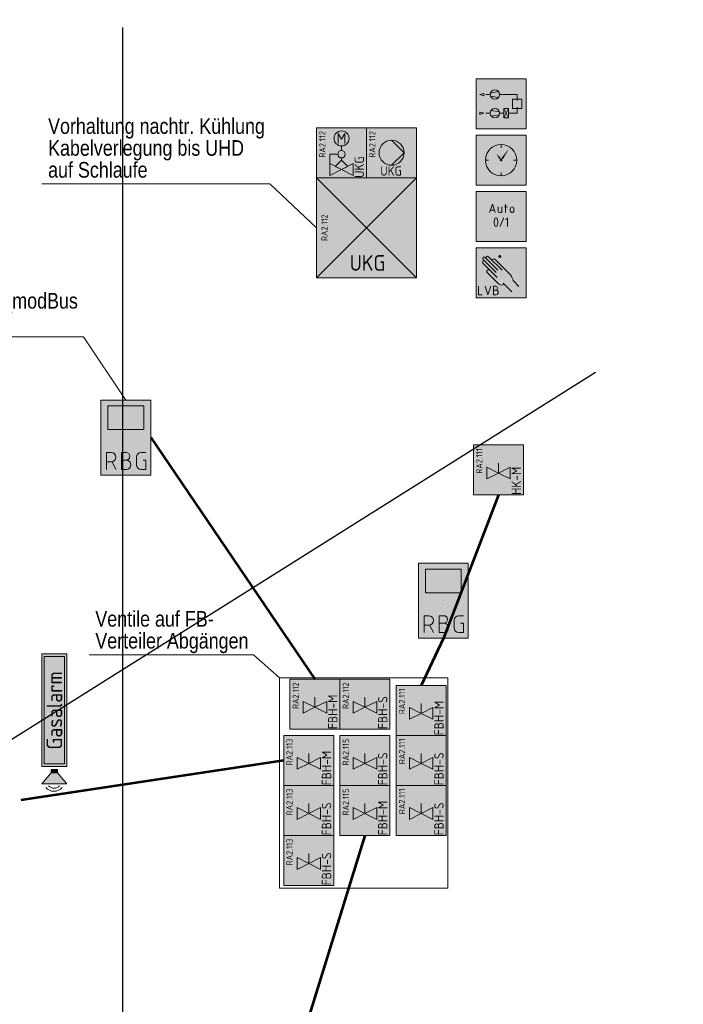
# Model space of a CAD drawing. Header units: metres. Extents: x -21 to 23.3, y 0.3 to 32.8.
# Tile 14 of 15: x 4 to 9.3, y 23.4 to 31.3. Entities that reach past the tile are written whole.
import ezdxf
from ezdxf.enums import TextEntityAlignment as Align

# ---------------------------------------------------------------- set-up
doc = ezdxf.new("R2010")
doc.units = ezdxf.units.M
doc.header["$MEASUREMENT"] = 0
for name, color, linetype, lineweight in [('50', 7, 'Continuous', 0), ('TRI_CONNPTS', 7, 'Continuous', 0), ('TRI_H3D', 7, 'Continuous', 0), ('ZWP_480_SYM_E0', 5, 'Continuous', 13), ('ZWP_480_SYM_E0_2D', 7, 'Continuous', 0), ('ZWP_480_SYM_GREEN_2D', 7, 'Continuous', 0), ('ZWP_480_SYM_GREEN_3D', 7, 'Continuous', 0), ('ZWP_480_SYM_ORANGE_2D', 7, 'Continuous', 0), ('ZWP_480_SYM_SCHWARZ', 7, 'Continuous', 13), ('ZWP_480_SYM_SCHWARZ_2D', 7, 'Continuous', 0), ('ZWP_480_TEXT_1_50_TOP', 7, 'Continuous', 0)]:
    doc.layers.add(name, color=color, linetype=linetype, lineweight=lineweight)
doc.layers.add('INTERN_BEMERKUNG', color=6, linetype='Continuous', lineweight=53, plot=False)
doc.layers.add('ZWP_480_Wirbereich_4', color=7, linetype='Continuous', lineweight=30, true_color=0xed92f0, transparency=0.6)
doc.layers.get('TRI_CONNPTS').off()
doc.layers.get('TRI_H3D').off()
doc.styles.add('ISOCP', font='isocp.shx')
doc.styles.add('Style-Arial Narrow', font='ARIALN.TTF')
doc.styles.add('Style-isocp', font='isocp.shx')
doc.styles.add('ZWP_1 50', font='ARIALN.TTF', dxfattribs={"height": 0.125})
doc.dimstyles.get("Standard").update_dxf_attribs({"dimtxt": 0.18, "dimasz": 0.18, "dimexe": 0.18, "dimexo": 0.0625, "dimgap": 0.09, "dimtad": 0, "dimtih": 1, "dimtoh": 1, "dimdec": 4, "dimzin": 0, "dimdsep": 46, "dimtxsty": 'Standard', "dimcen": 0.09, "dimadec": 0, "dimazin": 0, "dimtfac": 1, "dimtdec": 4, "dimtofl": 0, "dimtmove": 0, "dimatfit": 3, "dimfxl": 1, "dimtolj": 1, "dimtzin": 0, "dimarcsym": 0})

# ---------------------------------------------------------------- blocks, each defined once
blk = doc.blocks.new('*U20')
at = {"color": 5, "linetype": 'Continuous', "lineweight": 13}
for p, q in [((0, -0.0075), (-0.0375, -0.0075)), ((0.0075, -0.0075), (0.0375, -0.0675))]:
    blk.add_line(p, q, dxfattribs=at)
at = {"color": 5, "linetype": 'Continuous', "lineweight": 13, "flags": 128}
blk.add_lwpolyline([(-0.0375, -0.0675), (-0.0375, 0.0675), (0, 0.0675)], dxfattribs=at)
at = {"color": 5, "linetype": 'Continuous', "lineweight": 13, "extrusion": (0, 0, -1)}
blk.add_arc((0, 0.03), 0.0375, 90, 270, dxfattribs=at)
blk = doc.blocks.new('*U21')
at = {"color": 5, "linetype": 'Continuous', "lineweight": 13}
for p, q in [((0, 0.0075), (-0.0375, 0.0075)), ((-0.0375, -0.0675), (0, -0.0675))]:
    blk.add_line(p, q, dxfattribs=at)
at = {"color": 5, "linetype": 'Continuous', "lineweight": 13, "flags": 128}
blk.add_lwpolyline([(0, 0.0675), (-0.0375, 0.0675), (-0.0375, -0.0675)], dxfattribs=at)
at = {"color": 5, "linetype": 'Continuous', "lineweight": 13}
for centre, radius in [((0, 0.0375), 0.03), ((0, -0.03), 0.0375)]:
    blk.add_arc(centre, radius, 270, 90, dxfattribs=at)
blk = doc.blocks.new('*U22')
at = {"color": 5, "linetype": 'Continuous', "lineweight": 13}
for p, q in [((-0.0375, -0.03), (-0.0375, 0.03)), ((0, 0.0675), (0.0375, 0.0675))]:
    blk.add_line(p, q, dxfattribs=at)
at = {"color": 5, "linetype": 'Continuous', "lineweight": 13, "flags": 128}
blk.add_lwpolyline([(0.015, 0.0075), (0.0375, 0.0075), (0.0375, -0.0675), (0, -0.0675)], dxfattribs=at)
at = {"color": 5, "linetype": 'Continuous', "lineweight": 13, "extrusion": (0, 0, -1)}
for centre, start, end in [((0, 0.03), 0, 90), ((0, -0.03), 270, 0)]:
    blk.add_arc(centre, 0.0375, start, end, dxfattribs=at)
blk = doc.blocks.new('ZWP_480_Raumbediegerät_mit_Display_1')
at = {"color": 5, "lineweight": 13, "flags": 128}
blk.add_lwpolyline([(-0.2, 0.3), (0.2, 0.3), (0.2, -0.3), (-0.2, -0.3)], close=True, dxfattribs=at)
at = {"color": 254, "lineweight": 13}
blk.add_solid([(-0.2, 0.3), (0.2, 0.3), (-0.2, -0.3), (0.2, -0.3)], dxfattribs=at)
at = {"color": 5, "lineweight": 13}
blk.add_3dface([(-0.1436, 0.2536), (0.1436, 0.2536), (0.1436, 0.0636), (-0.1436, 0.0636)], dxfattribs=at)
at = {"color": 5, "linetype": 'Continuous', "lineweight": 13}
for name, p in [('*U20', (-0.117, -0.1872)), ('*U21', (0.003, -0.1872)), ('*U22', (0.123, -0.1872))]:
    blk.add_blockref(name, p, dxfattribs=at)
blk = doc.blocks.new('ZWP_480_Raumbediegerät_mit_Display')
at = {"layer": '50'}
for p, q in [((0, 0.001), (0, 0.0013)), ((0, 0, 0.001), (0, 0.0004, 0.001)), ((0, 0), (0, 0.0002)), ((0.001, 0), (0.001, 0.0001)), ((0.2001, 0), (0.2001, 0.0005))]:
    blk.add_line(p, q, dxfattribs=at)
at = {"layer": 'ZWP_480_SYM_E0', "color": 5, "lineweight": 13}
blk.add_blockref('ZWP_480_Raumbediegerät_mit_Display_1', (0, 0), dxfattribs=at)
blk = doc.blocks.new('_T3D___1')
at = {"layer": 'ZWP_480_TEXT_1_50_TOP', "linetype": 'Continuous'}
for p, q in [((0.7869, 28.7894, 11.331), (4.4946, 28.7894, 11.331)), ((4.4946, 28.7894, 11.331), (4.8334, 28.2824, 11.331))]:
    blk.add_line(p, q, dxfattribs=at)
at = {"layer": 'ZWP_480_TEXT_1_50_TOP', "linetype": 'Continuous', "style": 'ZWP_1 50'}
for s, p in [('Raumbediengerät_Display_SW-Stellung_Temp_modBus', (0.8369, 29.1394, 11.331)), ('Installation im Pfosten der Glaswand', (0.8369, 28.9644, 11.331))]:
    blk.add_text(s, height=0.125, dxfattribs=at).set_placement(p, align=Align.TOP_LEFT)
blk = doc.blocks.new('ZWP_480_Warntransparent_opt_akust_1_1')
at = {"layer": 'ZWP_480_SYM_GREEN_3D', "lineweight": 13}
blk.add_hatch(color=254, dxfattribs=at).paths.add_polyline_path([(0, -0.1), (0, 0.1), (0.088, 0.025), (0.088, -0.025)])
at = {"layer": 'ZWP_480_SYM_GREEN_2D', "color": 96, "lineweight": 13, "flags": 128}
blk.add_lwpolyline([(1.0389, 0.1), (1.0389, -0.1), (0.1374, -0.1), (0.1374, 0.1)], close=True, dxfattribs=at)
at = {"layer": 'ZWP_480_SYM_GREEN_2D', "color": 254, "lineweight": 13, "extrusion": (0, 0, -1)}
blk.add_solid([(-1.0389, 0.1), (-1.0389, -0.1), (-0.1374, 0.1), (-0.1374, -0.1)], dxfattribs=at)
at = {"layer": 'ZWP_480_SYM_GREEN_2D', "color": 96, "lineweight": 13}
blk.add_3dface([(1.0172, -0.0806), (0.1592, -0.0806), (0.1592, 0.0806), (1.0172, 0.0806)], dxfattribs=at)
at = {"layer": 'ZWP_480_SYM_GREEN_3D', "color": 96, "lineweight": 13, "flags": 128}
for points in [[(0, 0.1), (0, -0.1), (0.088, -0.025), (0.088, 0.025)], [(0.113, -0.025), (0.113, 0.025), (0.088, 0.025), (0.088, -0.025)]]:
    blk.add_lwpolyline(points, close=True, dxfattribs=at)
at = {"layer": 'ZWP_480_SYM_GREEN_3D', "color": 96, "lineweight": 13}
for centre, radius in [((0.0241, 0.0032), 0.0852), ((0.0201, 0.0022), 0.0568)]:
    blk.add_arc(centre, radius, 129.54432, 230.45568, dxfattribs=at)
at = {"layer": 'ZWP_480_SYM_GREEN_3D', "color": 254, "lineweight": 13}
blk.add_solid([(0.113, -0.025), (0.113, 0.025), (0.088, -0.025), (0.088, 0.025)], dxfattribs=at)
at = {"layer": 'ZWP_480_SYM_GREEN_2D', "insert": (0.586, 0), "char_height": 0.125, "attachment_point": 5, "style": 'ISOCP'}
blk.add_mtext('Gasalarm', dxfattribs=at)
blk = doc.blocks.new('ZWP_480_Warntransparent_opt_akust_2')
at = {"layer": 'ZWP_480_SYM_GREEN_3D', "color": 96, "lineweight": 13, "rotation": 90}
blk.add_blockref('ZWP_480_Warntransparent_opt_akust_1_1', (0, 0), dxfattribs=at)
blk = doc.blocks.new('ZWP_480_Ventil_thermoelektr_1')
at = {"color": 5, "lineweight": 13}
for p, q in [((-0.0938, 0.0242), (0, -0.0227)), ((-0.0938, -0.0696), (-0.0938, 0.0242)), ((0, 0.0573), (0, -0.0227)), ((0.0938, 0.0242), (0, -0.0227)), ((0.0938, -0.0696), (0.0938, 0.0242)), ((0, -0.0227), (-0.0938, -0.0696)), ((0, -0.0227), (0.0938, -0.0696))]:
    blk.add_line(p, q, dxfattribs=at)
at = {"color": 5, "lineweight": 13, "flags": 128}
blk.add_lwpolyline([(-0.2, 0.2022), (0.2, 0.2022), (0.2, -0.1978), (-0.2, -0.1978)], close=True, dxfattribs=at)
blk.add_lwpolyline([(-0.2, 0.2022), (0.2, 0.2022), (0.2, -0.1978), (-0.2, -0.1978)], close=True, dxfattribs=at)
at = {"color": 254, "lineweight": 13, "extrusion": (0, 0, -1)}
blk.add_solid([(0.2, 0.2022), (-0.2, 0.2022), (0.2, -0.1978), (-0.2, -0.1978)], dxfattribs=at)
blk.add_solid([(0.2, 0.2022), (-0.2, 0.2022), (0.2, -0.1978), (-0.2, -0.1978)], dxfattribs=at)
at = {"rotation": 90, "style": 'ISOCP'}
for s, insert, char_height, attachment_point in [('\\H0.277778x;RA2.111', (-0.1786, 0.1762), 0.18, 3), ('\\H0.5x;HK-M', (0.1423, -0.1978), 0.15, 4)]:
    blk.add_mtext(s, dxfattribs=dict(at, insert=insert, char_height=char_height, attachment_point=attachment_point))
blk = doc.blocks.new('ZWP_480_Ventil_thermoelektr')
at = {"layer": 'ZWP_480_SYM_E0_2D', "color": 5, "lineweight": 13}
blk.add_blockref('ZWP_480_Ventil_thermoelektr_1', (0, 0), dxfattribs=at)
blk = doc.blocks.new('ZWP_480_Anlsch_Anlagenbild_kl_1')
at = {"color": 250, "lineweight": 13}
for p, q in [((0.163, 0.275), (0.1279, 0.275)), ((0.163, 0.275), (0.1279, 0.275)), ((0.1651, 0.2873), (0.2297, 0.2986)), ((0.1651, 0.2627), (0.2297, 0.2514)), ((0.238, 0.275), (0.3775, 0.275)), ((0.3775, 0.2262), (0.3775, 0.275)), ((0.3105, 0.1625), (0.273, 0.0875)), ((0.273, 0.1625), (0.3105, 0.0875)), ((0.3775, 0.125), (0.3775, 0.1738)), ((0.163, 0.125), (0.1279, 0.125)), ((0.2359, 0.1373), (0.1713, 0.1486)), ((0.2359, 0.1127), (0.1713, 0.1014)), ((0.238, 0.125), (0.273, 0.125)), ((0.3775, 0.125), (0.3105, 0.125))]:
    blk.add_line(p, q, dxfattribs=at)
at = {"color": 250, "lineweight": 13, "flags": 128}
blk.add_lwpolyline([(0.05, 0.4), (0.45, 0.4), (0.45, 0), (0.05, 0)], close=True, dxfattribs=at)
at = {"color": 250, "lineweight": 13}
for centre in [(0.2005, 0.275), (0.2005, 0.125)]:
    blk.add_circle(centre, 0.0375, dxfattribs=at)
at = {"color": 254, "lineweight": 13, "extrusion": (0, 0, -1)}
blk.add_solid([(-0.05, 0.4), (-0.45, 0.4), (-0.05, 0), (-0.45, 0)], dxfattribs=at)
at = {"color": 250, "lineweight": 13}
for points in [[(0.1115, 0.2844), (0.0805, 0.275), (0.1115, 0.2656)], [(0.34, 0.2375), (0.415, 0.2375), (0.415, 0.1625), (0.34, 0.1625)], [(0.273, 0.1625), (0.3105, 0.1625), (0.3105, 0.0875), (0.273, 0.0875)], [(0.0805, 0.1344), (0.1115, 0.125), (0.0805, 0.1156)]]:
    blk.add_3dface(points, dxfattribs=at)
blk = doc.blocks.new('ZWP_480_Anlsch_Anlagenbild_kl')
at = {"layer": 'ZWP_480_SYM_SCHWARZ', "color": 250, "lineweight": 13}
blk.add_blockref('ZWP_480_Anlsch_Anlagenbild_kl_1', (0, 0), dxfattribs=at)
blk = doc.blocks.new('ZWP_480_Anlsch_Zeitschaltprogramm_kl_1')
at = {"color": 250, "lineweight": 13}
for p, q in [((0.25, 0.3257), (0.25, 0.2999)), ((0.1501, 0.2), (0.1243, 0.2)), ((0.3757, 0.2), (0.3499, 0.2)), ((0.25, 0.1001), (0.25, 0.0743))]:
    blk.add_line(p, q, dxfattribs=at)
at = {"color": 250, "lineweight": 13, "flags": 128}
blk.add_lwpolyline([(0.05, 0.4), (0.45, 0.4), (0.45, 0), (0.05, 0)], close=True, dxfattribs=at)
at = {"color": 250, "lineweight": 13}
for radius in [0.1257, 0.00655]:
    blk.add_circle((0.25, 0.2), radius, dxfattribs=at)
at = {"color": 254, "lineweight": 13, "extrusion": (0, 0, -1)}
blk.add_solid([(-0.05, 0.4), (-0.45, 0.4), (-0.05, 0), (-0.45, 0)], dxfattribs=at)
at = {"color": 7, "lineweight": 13}
blk.add_solid([(0.25, 0.2), (0.2439, 0.221), (0.2324, 0.2129), (0.2111, 0.2554)], dxfattribs=at)
at = {"color": 7, "lineweight": 13, "extrusion": (0, 0, -1)}
blk.add_solid([(-0.25, 0.2), (-0.2558, 0.2211), (-0.2674, 0.2132), (-0.314, 0.2941)], dxfattribs=at)
blk = doc.blocks.new('ZWP_480_Anlsch_Zeitschaltprogramm_kl')
at = {"layer": 'ZWP_480_SYM_SCHWARZ', "color": 250, "lineweight": 13}
blk.add_blockref('ZWP_480_Anlsch_Zeitschaltprogramm_kl_1', (0, 0), dxfattribs=at)
blk = doc.blocks.new('*U160')
at = {"color": 250, "lineweight": 13}
blk.add_line((0.032, -0.03), (-0.032, -0.03), dxfattribs=at)
at = {"color": 250, "lineweight": 13, "flags": 128}
blk.add_lwpolyline([(-0.045, -0.068), (0, 0.067), (0.045, -0.068)], dxfattribs=at)
blk = doc.blocks.new('*U161')
at = {"color": 250, "lineweight": 13}
blk.add_line((-0.03, 0.045), (-0.03, -0.019), dxfattribs=at)
at = {"color": 250, "lineweight": 13, "flags": 128}
blk.add_lwpolyline([(-0.004, -0.045), (0.03, -0.045), (0.03, 0.045)], dxfattribs=at)
at = {"color": 250, "lineweight": 13}
blk.add_arc((-0.004, -0.019), 0.0262, 180, 270, dxfattribs=at)
blk = doc.blocks.new('*U162')
at = {"color": 250, "lineweight": 13}
for p, q in [((-0.023, 0.022), (0.022, 0.022)), ((-0.008, -0.068), (-0.008, 0.067))]:
    blk.add_line(p, q, dxfattribs=at)
blk = doc.blocks.new('*U163')
at = {"color": 250, "lineweight": 13}
for p, q in [((-0.03, -0.015), (-0.03, 0.015)), ((0.03, 0.015), (0.03, -0.015))]:
    blk.add_line(p, q, dxfattribs=at)
at = {"color": 250, "lineweight": 13, "extrusion": (0, 0, -1)}
for centre, start, end in [((0, 0.015), 0, 180), ((0, -0.015), 180, 0)]:
    blk.add_arc(centre, 0.03, start, end, dxfattribs=at)
blk = doc.blocks.new('ZWP_480_Anlsch_Anlagenschalter_kl_1')
at = {"color": 250, "lineweight": 13, "flags": 128}
blk.add_lwpolyline([(0.05, 0.4), (0.45, 0.4), (0.45, 0), (0.05, 0)], close=True, dxfattribs=at)
at = {"color": 254, "lineweight": 13, "extrusion": (0, 0, -1)}
blk.add_solid([(-0.05, 0.4), (-0.45, 0.4), (-0.05, 0), (-0.45, 0)], dxfattribs=at)
at = {"color": 250, "lineweight": 13, "xscale": 0.5, "yscale": 0.5}
for name, p in [('*U160', (0.1806, 0.265)), ('*U161', (0.2406, 0.2537)), ('*U162', (0.2894, 0.265)), ('*U163', (0.3381, 0.2537))]:
    blk.add_blockref(name, p, dxfattribs=at)
at = {"style": 'Style-isocp'}
blk.add_text('0/1', height=0.075, dxfattribs=at).set_placement((0.25, 0.1919), align=Align.TOP_CENTER)
blk = doc.blocks.new('ZWP_480_Anlsch_Anlagenschalter_kl')
at = {"layer": 'ZWP_480_SYM_SCHWARZ_2D', "color": 250, "lineweight": 13}
blk.add_blockref('ZWP_480_Anlsch_Anlagenschalter_kl_1', (0, 0), dxfattribs=at)
blk = doc.blocks.new('*U166')
at = {"color": 250, "linetype": 'Continuous', "lineweight": 13}
for p, q in [((0, 0.008), (-0.038, 0.008)), ((-0.038, -0.067), (0, -0.067))]:
    blk.add_line(p, q, dxfattribs=at)
at = {"color": 250, "linetype": 'Continuous', "lineweight": 13, "flags": 128}
blk.add_lwpolyline([(0, 0.068), (-0.038, 0.068), (-0.038, -0.067)], dxfattribs=at)
at = {"color": 250, "linetype": 'Continuous', "lineweight": 13}
for centre, radius in [((0, 0.038), 0.03), ((0, -0.03), 0.0375)]:
    blk.add_arc(centre, radius, 270, 90, dxfattribs=at)
blk = doc.blocks.new('ZWP_480_Anlsch_Handeingriff_LVB_kl_1')
at = {"color": 250, "lineweight": 13}
for p, q in [((0.2246, 0.2199), (0.122, 0.3225)), ((0.2573, 0.219), (0.1482, 0.3281)), ((0.219, 0.162), (0.1043, 0.2766)), ((0.21, 0.2027), (0.1061, 0.3066)), ((0.326, 0.182), (0.1996, 0.3084)), ((0.2288, 0.1118), (0.1395, 0.2011)), ((0.3351, 0.0471), (0.2663, 0.1158)), ((0.3927, 0.0908), (0.3454, 0.1381))]:
    blk.add_line(p, q, dxfattribs=at)
at = {"color": 250, "lineweight": 13, "flags": 128}
blk.add_lwpolyline([(0.05, 0.4), (0.45, 0.4), (0.45, 0), (0.05, 0)], close=True, dxfattribs=at)
at = {"color": 250, "linetype": 'Continuous', "lineweight": 13, "flags": 128}
for points in [[(0.0695, 0.0911), (0.0695, 0.0236), (0.0995, 0.0236)], [(0.122, 0.0911), (0.1445, 0.0236), (0.167, 0.0911)]]:
    blk.add_lwpolyline(points, dxfattribs=at)
at = {"color": 250, "lineweight": 13}
for centre, radius, start, end in [((0.114, 0.3146), 0.0112, 45, 225), ((0.1403, 0.3201), 0.0112, 45, 225), ((0.1122, 0.2846), 0.0112, 39.18845, 225), ((0.1917, 0.3005), 0.0112, 45, 225), ((0.1506, 0.2102), 0.0143, 39.37732, 225), ((0.2555, 0.1385), 0.0378, 225, 302.19884)]:
    blk.add_arc(centre, radius, start, end, dxfattribs=at)
blk.add_ellipse((0.3181, 0.1641), major_axis=(0.0237, -0.04), ratio=0.353513, start_param=0.67387, end_param=1.817169, dxfattribs=at)
at = {"color": 254, "lineweight": 13, "extrusion": (0, 0, -1)}
blk.add_solid([(-0.05, 0.4), (-0.45, 0.4), (-0.05, 0), (-0.45, 0)], dxfattribs=at)
at = {"color": 250, "linetype": 'Continuous', "lineweight": 13, "xscale": 0.5, "yscale": 0.5}
blk.add_blockref('*U166', (0.2082, 0.0574), dxfattribs=at)
blk = doc.blocks.new('ZWP_480_Anlsch_Handeingriff_LVB_kl')
at = {"layer": 'ZWP_480_SYM_SCHWARZ', "color": 250, "lineweight": 13}
blk.add_blockref('ZWP_480_Anlsch_Handeingriff_LVB_kl_1', (0, 0), dxfattribs=at)
blk = doc.blocks.new('ZWP_480_Ventil_thermoelektr_1_1')
at = {"color": 5, "lineweight": 13}
for p, q in [((-0.0938, 0.0242), (0, -0.0227)), ((-0.0938, -0.0696), (-0.0938, 0.0242)), ((0, 0.0573), (0, -0.0227)), ((0.0938, 0.0242), (0, -0.0227)), ((0.0938, -0.0696), (0.0938, 0.0242)), ((0, -0.0227), (-0.0938, -0.0696)), ((0, -0.0227), (0.0938, -0.0696))]:
    blk.add_line(p, q, dxfattribs=at)
at = {"color": 5, "lineweight": 13, "flags": 128}
blk.add_lwpolyline([(-0.2, 0.2022), (0.2, 0.2022), (0.2, -0.1978), (-0.2, -0.1978)], close=True, dxfattribs=at)
blk.add_lwpolyline([(-0.2, 0.2022), (0.2, 0.2022), (0.2, -0.1978), (-0.2, -0.1978)], close=True, dxfattribs=at)
at = {"color": 254, "lineweight": 13, "extrusion": (0, 0, -1)}
blk.add_solid([(0.2, 0.2022), (-0.2, 0.2022), (0.2, -0.1978), (-0.2, -0.1978)], dxfattribs=at)
blk.add_solid([(0.2, 0.2022), (-0.2, 0.2022), (0.2, -0.1978), (-0.2, -0.1978)], dxfattribs=at)
at = {"rotation": 90, "style": 'ISOCP'}
for s, insert, char_height, attachment_point in [('\\H0.277778x;RA2.111', (-0.1786, 0.1762), 0.18, 3), ('\\H0.5x;FBH-M', (0.1423, -0.1978), 0.15, 4)]:
    blk.add_mtext(s, dxfattribs=dict(at, insert=insert, char_height=char_height, attachment_point=attachment_point))
blk = doc.blocks.new('ZWP_480_Ventil_thermoelektr_2')
at = {"layer": 'ZWP_480_SYM_E0_2D', "color": 5, "lineweight": 13}
blk.add_blockref('ZWP_480_Ventil_thermoelektr_1_1', (0, 0), dxfattribs=at)
blk = doc.blocks.new('ZWP_480_Ventil_thermoelektr_1_2')
at = {"color": 5, "lineweight": 13}
for p, q in [((-0.0938, 0.0242), (0, -0.0227)), ((-0.0938, -0.0696), (-0.0938, 0.0242)), ((0, 0.0573), (0, -0.0227)), ((0.0938, 0.0242), (0, -0.0227)), ((0.0938, -0.0696), (0.0938, 0.0242)), ((0, -0.0227), (-0.0938, -0.0696)), ((0, -0.0227), (0.0938, -0.0696))]:
    blk.add_line(p, q, dxfattribs=at)
at = {"color": 5, "lineweight": 13, "flags": 128}
blk.add_lwpolyline([(-0.2, 0.2022), (0.2, 0.2022), (0.2, -0.1978), (-0.2, -0.1978)], close=True, dxfattribs=at)
blk.add_lwpolyline([(-0.2, 0.2022), (0.2, 0.2022), (0.2, -0.1978), (-0.2, -0.1978)], close=True, dxfattribs=at)
at = {"color": 254, "lineweight": 13, "extrusion": (0, 0, -1)}
blk.add_solid([(0.2, 0.2022), (-0.2, 0.2022), (0.2, -0.1978), (-0.2, -0.1978)], dxfattribs=at)
blk.add_solid([(0.2, 0.2022), (-0.2, 0.2022), (0.2, -0.1978), (-0.2, -0.1978)], dxfattribs=at)
at = {"rotation": 90, "style": 'ISOCP'}
for s, insert, char_height, attachment_point in [('\\H0.277778x;RA2.111', (-0.1786, 0.1762), 0.18, 3), ('\\H0.5x;FBH-S', (0.1423, -0.1978), 0.15, 4)]:
    blk.add_mtext(s, dxfattribs=dict(at, insert=insert, char_height=char_height, attachment_point=attachment_point))
blk = doc.blocks.new('ZWP_480_Ventil_thermoelektr_3')
at = {"layer": 'ZWP_480_SYM_E0_2D', "color": 5, "lineweight": 13}
blk.add_blockref('ZWP_480_Ventil_thermoelektr_1_2', (0, 0), dxfattribs=at)
blk = doc.blocks.new('ZWP_480_Ventil_thermoelektr_1_3')
at = {"color": 5, "lineweight": 13}
for p, q in [((-0.0938, 0.0242), (0, -0.0227)), ((-0.0938, -0.0696), (-0.0938, 0.0242)), ((0, 0.0573), (0, -0.0227)), ((0.0938, 0.0242), (0, -0.0227)), ((0.0938, -0.0696), (0.0938, 0.0242)), ((0, -0.0227), (-0.0938, -0.0696)), ((0, -0.0227), (0.0938, -0.0696))]:
    blk.add_line(p, q, dxfattribs=at)
at = {"color": 5, "lineweight": 13, "flags": 128}
blk.add_lwpolyline([(-0.2, 0.2022), (0.2, 0.2022), (0.2, -0.1978), (-0.2, -0.1978)], close=True, dxfattribs=at)
blk.add_lwpolyline([(-0.2, 0.2022), (0.2, 0.2022), (0.2, -0.1978), (-0.2, -0.1978)], close=True, dxfattribs=at)
at = {"color": 254, "lineweight": 13, "extrusion": (0, 0, -1)}
blk.add_solid([(0.2, 0.2022), (-0.2, 0.2022), (0.2, -0.1978), (-0.2, -0.1978)], dxfattribs=at)
blk.add_solid([(0.2, 0.2022), (-0.2, 0.2022), (0.2, -0.1978), (-0.2, -0.1978)], dxfattribs=at)
at = {"rotation": 90, "style": 'ISOCP'}
for s, insert, char_height, attachment_point in [('\\H0.277778x;RA2.112', (-0.1786, 0.1762), 0.18, 3), ('\\H0.5x;FBH-M', (0.1423, -0.1978), 0.15, 4)]:
    blk.add_mtext(s, dxfattribs=dict(at, insert=insert, char_height=char_height, attachment_point=attachment_point))
blk = doc.blocks.new('ZWP_480_Ventil_thermoelektr_4')
at = {"layer": 'ZWP_480_SYM_E0_2D', "color": 5, "lineweight": 13}
blk.add_blockref('ZWP_480_Ventil_thermoelektr_1_3', (0, 0), dxfattribs=at)
blk = doc.blocks.new('ZWP_480_Ventil_thermoelektr_1_4')
at = {"color": 5, "lineweight": 13}
for p, q in [((-0.0938, 0.0242), (0, -0.0227)), ((-0.0938, -0.0696), (-0.0938, 0.0242)), ((0, 0.0573), (0, -0.0227)), ((0.0938, 0.0242), (0, -0.0227)), ((0.0938, -0.0696), (0.0938, 0.0242)), ((0, -0.0227), (-0.0938, -0.0696)), ((0, -0.0227), (0.0938, -0.0696))]:
    blk.add_line(p, q, dxfattribs=at)
at = {"color": 5, "lineweight": 13, "flags": 128}
blk.add_lwpolyline([(-0.2, 0.2022), (0.2, 0.2022), (0.2, -0.1978), (-0.2, -0.1978)], close=True, dxfattribs=at)
blk.add_lwpolyline([(-0.2, 0.2022), (0.2, 0.2022), (0.2, -0.1978), (-0.2, -0.1978)], close=True, dxfattribs=at)
at = {"color": 254, "lineweight": 13, "extrusion": (0, 0, -1)}
blk.add_solid([(0.2, 0.2022), (-0.2, 0.2022), (0.2, -0.1978), (-0.2, -0.1978)], dxfattribs=at)
blk.add_solid([(0.2, 0.2022), (-0.2, 0.2022), (0.2, -0.1978), (-0.2, -0.1978)], dxfattribs=at)
at = {"rotation": 90, "style": 'ISOCP'}
for s, insert, char_height, attachment_point in [('\\H0.277778x;RA2.112', (-0.1786, 0.1762), 0.18, 3), ('\\H0.5x;FBH-S', (0.1423, -0.1978), 0.15, 4)]:
    blk.add_mtext(s, dxfattribs=dict(at, insert=insert, char_height=char_height, attachment_point=attachment_point))
blk = doc.blocks.new('ZWP_480_Ventil_thermoelektr_5')
at = {"layer": 'ZWP_480_SYM_E0_2D', "color": 5, "lineweight": 13}
blk.add_blockref('ZWP_480_Ventil_thermoelektr_1_4', (0, 0), dxfattribs=at)
blk = doc.blocks.new('ZWP_480_Ventil_thermoelektr_1_5')
at = {"color": 5, "lineweight": 13}
for p, q in [((-0.0938, 0.0242), (0, -0.0227)), ((-0.0938, -0.0696), (-0.0938, 0.0242)), ((0, 0.0573), (0, -0.0227)), ((0.0938, 0.0242), (0, -0.0227)), ((0.0938, -0.0696), (0.0938, 0.0242)), ((0, -0.0227), (-0.0938, -0.0696)), ((0, -0.0227), (0.0938, -0.0696))]:
    blk.add_line(p, q, dxfattribs=at)
at = {"color": 5, "lineweight": 13, "flags": 128}
blk.add_lwpolyline([(-0.2, 0.2022), (0.2, 0.2022), (0.2, -0.1978), (-0.2, -0.1978)], close=True, dxfattribs=at)
blk.add_lwpolyline([(-0.2, 0.2022), (0.2, 0.2022), (0.2, -0.1978), (-0.2, -0.1978)], close=True, dxfattribs=at)
at = {"color": 254, "lineweight": 13, "extrusion": (0, 0, -1)}
blk.add_solid([(0.2, 0.2022), (-0.2, 0.2022), (0.2, -0.1978), (-0.2, -0.1978)], dxfattribs=at)
blk.add_solid([(0.2, 0.2022), (-0.2, 0.2022), (0.2, -0.1978), (-0.2, -0.1978)], dxfattribs=at)
at = {"rotation": 90, "style": 'ISOCP'}
for s, insert, char_height, attachment_point in [('\\H0.277778x;RA2.113', (-0.1786, 0.1762), 0.18, 3), ('\\H0.5x;FBH-M', (0.1423, -0.1978), 0.15, 4)]:
    blk.add_mtext(s, dxfattribs=dict(at, insert=insert, char_height=char_height, attachment_point=attachment_point))
blk = doc.blocks.new('ZWP_480_Ventil_thermoelektr_6')
at = {"layer": 'ZWP_480_SYM_E0_2D', "color": 5, "lineweight": 13}
blk.add_blockref('ZWP_480_Ventil_thermoelektr_1_5', (0, 0), dxfattribs=at)
blk = doc.blocks.new('ZWP_480_Ventil_thermoelektr_1_6')
at = {"color": 5, "lineweight": 13}
for p, q in [((-0.0938, 0.0242), (0, -0.0227)), ((-0.0938, -0.0696), (-0.0938, 0.0242)), ((0, 0.0573), (0, -0.0227)), ((0.0938, 0.0242), (0, -0.0227)), ((0.0938, -0.0696), (0.0938, 0.0242)), ((0, -0.0227), (-0.0938, -0.0696)), ((0, -0.0227), (0.0938, -0.0696))]:
    blk.add_line(p, q, dxfattribs=at)
at = {"color": 5, "lineweight": 13, "flags": 128}
blk.add_lwpolyline([(-0.2, 0.2022), (0.2, 0.2022), (0.2, -0.1978), (-0.2, -0.1978)], close=True, dxfattribs=at)
blk.add_lwpolyline([(-0.2, 0.2022), (0.2, 0.2022), (0.2, -0.1978), (-0.2, -0.1978)], close=True, dxfattribs=at)
at = {"color": 254, "lineweight": 13, "extrusion": (0, 0, -1)}
blk.add_solid([(0.2, 0.2022), (-0.2, 0.2022), (0.2, -0.1978), (-0.2, -0.1978)], dxfattribs=at)
blk.add_solid([(0.2, 0.2022), (-0.2, 0.2022), (0.2, -0.1978), (-0.2, -0.1978)], dxfattribs=at)
at = {"rotation": 90, "style": 'ISOCP'}
for s, insert, char_height, attachment_point in [('\\H0.277778x;RA2.113', (-0.1786, 0.1762), 0.18, 3), ('\\H0.5x;FBH-S', (0.1423, -0.1978), 0.15, 4)]:
    blk.add_mtext(s, dxfattribs=dict(at, insert=insert, char_height=char_height, attachment_point=attachment_point))
blk = doc.blocks.new('ZWP_480_Ventil_thermoelektr_7')
at = {"layer": 'ZWP_480_SYM_E0_2D', "color": 5, "lineweight": 13}
blk.add_blockref('ZWP_480_Ventil_thermoelektr_1_6', (0, 0), dxfattribs=at)
blk = doc.blocks.new('ZWP_480_Ventil_thermoelektr_1_7')
at = {"color": 5, "lineweight": 13}
for p, q in [((-0.0938, 0.0242), (0, -0.0227)), ((-0.0938, -0.0696), (-0.0938, 0.0242)), ((0, 0.0573), (0, -0.0227)), ((0.0938, 0.0242), (0, -0.0227)), ((0.0938, -0.0696), (0.0938, 0.0242)), ((0, -0.0227), (-0.0938, -0.0696)), ((0, -0.0227), (0.0938, -0.0696))]:
    blk.add_line(p, q, dxfattribs=at)
at = {"color": 5, "lineweight": 13, "flags": 128}
blk.add_lwpolyline([(-0.2, 0.2022), (0.2, 0.2022), (0.2, -0.1978), (-0.2, -0.1978)], close=True, dxfattribs=at)
blk.add_lwpolyline([(-0.2, 0.2022), (0.2, 0.2022), (0.2, -0.1978), (-0.2, -0.1978)], close=True, dxfattribs=at)
at = {"color": 254, "lineweight": 13, "extrusion": (0, 0, -1)}
blk.add_solid([(0.2, 0.2022), (-0.2, 0.2022), (0.2, -0.1978), (-0.2, -0.1978)], dxfattribs=at)
blk.add_solid([(0.2, 0.2022), (-0.2, 0.2022), (0.2, -0.1978), (-0.2, -0.1978)], dxfattribs=at)
at = {"rotation": 90, "style": 'ISOCP'}
for s, insert, char_height, attachment_point in [('\\H0.277778x;RA2.115', (-0.1786, 0.1762), 0.18, 3), ('\\H0.5x;FBH-M', (0.1423, -0.1978), 0.15, 4)]:
    blk.add_mtext(s, dxfattribs=dict(at, insert=insert, char_height=char_height, attachment_point=attachment_point))
blk = doc.blocks.new('ZWP_480_Ventil_thermoelektr_8')
at = {"layer": 'ZWP_480_SYM_E0_2D', "color": 5, "lineweight": 13}
blk.add_blockref('ZWP_480_Ventil_thermoelektr_1_7', (0, 0), dxfattribs=at)
blk = doc.blocks.new('ZWP_480_Ventil_thermoelektr_1_8')
at = {"color": 5, "lineweight": 13}
for p, q in [((-0.0938, 0.0242), (0, -0.0227)), ((-0.0938, -0.0696), (-0.0938, 0.0242)), ((0, 0.0573), (0, -0.0227)), ((0.0938, 0.0242), (0, -0.0227)), ((0.0938, -0.0696), (0.0938, 0.0242)), ((0, -0.0227), (-0.0938, -0.0696)), ((0, -0.0227), (0.0938, -0.0696))]:
    blk.add_line(p, q, dxfattribs=at)
at = {"color": 5, "lineweight": 13, "flags": 128}
blk.add_lwpolyline([(-0.2, 0.2022), (0.2, 0.2022), (0.2, -0.1978), (-0.2, -0.1978)], close=True, dxfattribs=at)
blk.add_lwpolyline([(-0.2, 0.2022), (0.2, 0.2022), (0.2, -0.1978), (-0.2, -0.1978)], close=True, dxfattribs=at)
at = {"color": 254, "lineweight": 13, "extrusion": (0, 0, -1)}
blk.add_solid([(0.2, 0.2022), (-0.2, 0.2022), (0.2, -0.1978), (-0.2, -0.1978)], dxfattribs=at)
blk.add_solid([(0.2, 0.2022), (-0.2, 0.2022), (0.2, -0.1978), (-0.2, -0.1978)], dxfattribs=at)
at = {"rotation": 90, "style": 'ISOCP'}
for s, insert, char_height, attachment_point in [('\\H0.277778x;RA2.115', (-0.1786, 0.1762), 0.18, 3), ('\\H0.5x;FBH-S', (0.1423, -0.1978), 0.15, 4)]:
    blk.add_mtext(s, dxfattribs=dict(at, insert=insert, char_height=char_height, attachment_point=attachment_point))
blk = doc.blocks.new('ZWP_480_Ventil_thermoelektr_9')
at = {"layer": 'ZWP_480_SYM_E0_2D', "color": 5, "lineweight": 13}
blk.add_blockref('ZWP_480_Ventil_thermoelektr_1_8', (0, 0), dxfattribs=at)
blk = doc.blocks.new('_T3D___48')
at = {"layer": 'ZWP_480_TEXT_1_50_TOP', "linetype": 'Continuous'}
for p, q in [((4.5186, 26.185, 3.5609), (5.8345, 26.185, 3.5609)), ((5.8345, 26.185, 3.5609), (6.0413, 26.0018, 3.5609))]:
    blk.add_line(p, q, dxfattribs=at)
at = {"layer": 'ZWP_480_TEXT_1_50_TOP', "linetype": 'Continuous', "style": 'ZWP_1 50'}
for s, p in [('Ventile auf FB-', (4.5686, 26.535, 3.5609)), ('Verteiler Abgängen', (4.5686, 26.36, 3.5609))]:
    blk.add_text(s, height=0.125, dxfattribs=at).set_placement(p, align=Align.TOP_LEFT)
blk = doc.blocks.new('ZWP_480_Pumpe_1_3')
at = {"lineweight": 13}
h = blk.add_hatch(color=254, dxfattribs=at)
edge = h.paths.add_edge_path()
edge.add_arc((0, 0), 0.1, 0, 360)
at = {"color": 30, "lineweight": 13}
for q in [(0, 0.1), (0, -0.1)]:
    blk.add_line((0.1, 0), q, dxfattribs=at)
at = {"color": 30, "lineweight": 13, "flags": 128}
blk.add_lwpolyline([(-0.2, 0.2), (0.2, 0.2), (0.2, -0.2), (-0.2, -0.2)], close=True, dxfattribs=at)
at = {"color": 30, "lineweight": 13}
blk.add_circle((0, 0), 0.1, dxfattribs=at)
at = {"color": 254, "lineweight": 13, "extrusion": (0, 0, -1)}
blk.add_solid([(0.2, 0.2), (-0.2, 0.2), (0.2, -0.2), (-0.2, -0.2)], dxfattribs=at)
at = {"insert": (-0.1786, 0.174), "char_height": 0.18, "attachment_point": 3, "rotation": 90, "style": 'ISOCP'}
blk.add_mtext('\\H0.277778x;RA2.112', dxfattribs=at)
at = {"insert": (-0.0037, -0.1457), "char_height": 0.15, "attachment_point": 5, "style": 'ISOCP'}
blk.add_mtext('\\H0.5x;UKG', dxfattribs=at)
blk = doc.blocks.new('ZWP_480_Pumpe_4')
at = {"layer": 'ZWP_480_SYM_ORANGE_2D', "color": 30, "lineweight": 13}
blk.add_blockref('ZWP_480_Pumpe_1_3', (0, 0), dxfattribs=at)
blk = doc.blocks.new('ZWP_480_Ventil_2Weg_druckunabhängig_1_4')
at = {"color": 30, "lineweight": 13}
for p, q in [((0, 0.055), (0, 0.0185)), ((-0.0938, -0.0115), (-0.0938, -0.0865)), ((-0.0938, -0.0115), (-0.03, -0.0115)), ((0, -0.0415), (0, -0.0584)), ((-0.0938, -0.0865), (0, -0.1334)), ((-0.0938, -0.1803), (-0.0938, -0.0865)), ((0, -0.1334), (-0.0938, -0.1803)), ((0.0938, -0.0865), (0, -0.1334)), ((0, -0.1334), (0.0938, -0.1803)), ((0.0938, -0.1803), (0.0938, -0.0865))]:
    blk.add_line(p, q, dxfattribs=at)
at = {"color": 30, "lineweight": 13, "flags": 128}
blk.add_lwpolyline([(-0.2, 0.2), (0.2, 0.2), (0.2, -0.2), (-0.2, -0.2)], close=True, dxfattribs=at)
blk.add_lwpolyline([(-0.2, 0.2), (0.2, 0.2), (0.2, -0.2), (-0.2, -0.2)], close=True, dxfattribs=at)
at = {"color": 30, "linetype": 'Continuous', "lineweight": 13, "flags": 128}
blk.add_lwpolyline([(-0.0262, 0.0754), (-0.0262, 0.1542), (0.0001, 0.1104), (0.0263, 0.1542), (0.0263, 0.0754)], dxfattribs=at)
at = {"color": 30, "lineweight": 13}
for centre, radius in [((0, 0.115), 0.06), ((0, -0.0115), 0.03)]:
    blk.add_circle(centre, radius, dxfattribs=at)
at = {"color": 254, "lineweight": 13, "extrusion": (0, 0, -1)}
blk.add_solid([(0.2, 0.2), (-0.2, 0.2), (0.2, -0.2), (-0.2, -0.2)], dxfattribs=at)
blk.add_solid([(0.2, 0.2), (-0.2, 0.2), (0.2, -0.2), (-0.2, -0.2)], dxfattribs=at)
at = {"color": 30, "lineweight": 13}
blk.add_3dface([(-0.05, -0.1084), (0, -0.0584), (0.05, -0.1084), (0, -0.1334)], dxfattribs=at)
at = {"rotation": 90, "style": 'ISOCP'}
for s, insert, char_height, attachment_point in [('\\H0.277778x;RA2.112', (-0.1786, 0.174), 0.18, 3), ('\\H0.5x;UKG', (0.1423, -0.2), 0.15, 4)]:
    blk.add_mtext(s, dxfattribs=dict(at, insert=insert, char_height=char_height, attachment_point=attachment_point))
blk = doc.blocks.new('ZWP_480_Ventil_2Weg_druckunabhängig_5')
at = {"layer": 'ZWP_480_SYM_ORANGE_2D', "color": 30, "lineweight": 13}
blk.add_blockref('ZWP_480_Ventil_2Weg_druckunabhängig_1_4', (0, 0), dxfattribs=at)
blk = doc.blocks.new('ZWP_480_Umluftkühlgerät_1_4')
at = {"color": 30, "lineweight": 13}
for p, q in [((0.4, 0.4), (-0.4, -0.4)), ((0.4, -0.4), (-0.4, 0.4))]:
    blk.add_line(p, q, dxfattribs=at)
at = {"color": 30, "lineweight": 13, "flags": 128}
blk.add_lwpolyline([(-0.4, 0.4), (0.4, 0.4), (0.4, -0.4), (-0.4, -0.4)], close=True, dxfattribs=at)
at = {"color": 254, "lineweight": 13, "extrusion": (0, 0, -1)}
blk.add_solid([(0.4, 0.4), (-0.4, 0.4), (0.4, -0.4), (-0.4, -0.4)], dxfattribs=at)
at = {"insert": (-0.361, 0.0009), "char_height": 0.18, "attachment_point": 2, "rotation": 90, "style": 'ISOCP'}
blk.add_mtext('\\H0.277778x;RA2.112', dxfattribs=at)
at = {"insert": (0.0081, -0.2808), "char_height": 0.125, "attachment_point": 5, "style": 'ISOCP'}
blk.add_mtext('UKG', dxfattribs=at)
blk = doc.blocks.new('ZWP_480_Umluftkühlgerät_5')
at = {"layer": 'ZWP_480_SYM_ORANGE_2D', "color": 30, "lineweight": 13}
blk.add_blockref('ZWP_480_Umluftkühlgerät_1_4', (0, 0), dxfattribs=at)
blk = doc.blocks.new('_T3D___51')
at = {"layer": 'ZWP_480_TEXT_1_50_TOP', "linetype": 'Continuous'}
for p, q in [((4.1615, 30.0116, 11.335), (5.9873, 30.0116, 11.335)), ((5.9873, 30.0116, 11.335), (6.3599, 29.6603, 11.335))]:
    blk.add_line(p, q, dxfattribs=at)
at = {"layer": 'ZWP_480_TEXT_1_50_TOP', "linetype": 'Continuous', "style": 'ZWP_1 50'}
for s, p in [('Vorhaltung nachtr. Kühlung', (4.2115, 30.5366, 11.335)), ('Kabelverlegung bis UHD', (4.2115, 30.3616, 11.335)), ('auf Schlaufe', (4.2115, 30.1866, 11.335))]:
    blk.add_text(s, height=0.125, dxfattribs=at).set_placement(p, align=Align.TOP_LEFT)
blk = doc.blocks.new('TerminatorOpen_0.5')
at = {"color": 0, "linetype": 'ByBlock', "lineweight": -2}
for q in [(-1, 0.25), (-1, 0), (-1, -0.25)]:
    blk.add_line((0, 0), q, dxfattribs=at)
blk = doc.blocks.new('*D233')
at = {"layer": 'Defpoints', "color": 0, "linetype": 'Continuous', "transparency": 16777216}
for p in [(4.8075, 31.325), (9.295, 7.355), (9.295, 6.125)]:
    blk.add_point(p, dxfattribs=at)
at = {"layer": 'INTERN_BEMERKUNG', "color": 0, "linetype": 'ByBlock', "lineweight": -2, "transparency": 16777216}
for p, q in [((4.8075, 31.2625), (4.8075, 6.0625)), ((9.295, 7.2925), (9.295, 6.0625))]:
    blk.add_line(p, q, dxfattribs=at)
at = {"layer": 'INTERN_BEMERKUNG', "color": 0, "linetype": 'Continuous', "lineweight": 30, "transparency": 16777216}
blk.add_line((4.9325, 6.125), (9.17, 6.125), dxfattribs=at)
at = {"layer": 'INTERN_BEMERKUNG', "color": 0, "linetype": 'Continuous', "lineweight": 30, "transparency": 16777216, "xscale": 0.125, "yscale": 0.125, "zscale": 0.125, "rotation": 180}
blk.add_blockref('TerminatorOpen_0.5', (4.8075, 6.125), dxfattribs=at)
at = {"layer": 'INTERN_BEMERKUNG', "color": 0, "linetype": 'Continuous', "lineweight": 30, "transparency": 16777216, "xscale": 0.125, "yscale": 0.125, "zscale": 0.125}
blk.add_blockref('TerminatorOpen_0.5', (9.295, 6.125), dxfattribs=at)
at = {"layer": 'INTERN_BEMERKUNG', "color": 0, "linetype": 'Continuous', "lineweight": 30, "transparency": 16777216, "insert": (7.0513, 6.2513), "char_height": 0.125, "attachment_point": 5, "style": 'Style-Arial Narrow'}
blk.add_mtext('\\A1;4.4875', dxfattribs=at)

msp = doc.modelspace()

# ---------------------------------------------------------------- linework, layer by layer
at = {"layer": 'INTERN_BEMERKUNG'}
for p, q in [((5.03343, 27.98239), (6.34736, 26.05082)), ((7.81594, 27.52368), (7.3745, 26.37752)), ((7.3745, 26.37752), (7.19736, 26.00082)), ((6.09736, 25.40082), (3.99267, 25.08219)), ((6.74736, 24.80082), (3.69267, 14.92801))]:
    msp.add_line(p, q, dxfattribs=at)
msp.add_point((7.8273, 29.43002), dxfattribs=at)
at = {"layer": 'ZWP_480_SYM_E0', "color": 5, "lineweight": 13}
msp.add_3dface([(6.06221, 26.06214, 3.56445), (7.41165, 26.06214, 3.56445), (7.41165, 24.37869, 3.56445), (6.06221, 24.37869, 3.56445)], dxfattribs=at)
at = {"layer": 'ZWP_480_Wirbereich_4'}
msp.add_line((-1.425, 22.2125), (8.59311, 28.50577), dxfattribs=at)

# ---------------------------------------------------------------- block references
at = {"layer": '50'}
for p in [(4.83343, 27.98239, 11.33), (7.3745, 26.67752, 11.33)]:
    msp.add_blockref('ZWP_480_Raumbediegerät_mit_Display', p, dxfattribs=at)
at = {"layer": 'TRI_CONNPTS'}
for name, p in [('ZWP_480_Anlsch_Anlagenbild_kl', (7.58682, 30.45133, 11.33)), ('ZWP_480_Ventil_2Weg_druckunabhängig_5', (6.55986, 30.26025, 11.33)), ('ZWP_480_Pumpe_4', (6.95986, 30.26025, 11.33)), ('ZWP_480_Anlsch_Zeitschaltprogramm_kl', (7.58682, 30.00133, 11.33)), ('ZWP_480_Umluftkühlgerät_5', (6.75986, 29.66025, 11.33)), ('ZWP_480_Anlsch_Anlagenschalter_kl', (7.58682, 29.55133, 11.33)), ('ZWP_480_Anlsch_Handeingriff_LVB_kl', (7.58682, 29.10133, 11.33)), ('ZWP_480_Ventil_thermoelektr', (7.81594, 27.72146, 11.33)), ('ZWP_480_Warntransparent_opt_akust_2', (4.26197, 25.21414, 11.33)), ('ZWP_480_Ventil_thermoelektr_4', (6.34736, 25.84859, 11.33)), ('ZWP_480_Ventil_thermoelektr_5', (6.74736, 25.84859, 11.33)), ('ZWP_480_Ventil_thermoelektr_2', (7.19736, 25.79859, 11.33)), ('ZWP_480_Ventil_thermoelektr_6', (6.29736, 25.39859, 11.33)), ('ZWP_480_Ventil_thermoelektr_9', (6.74736, 25.39859, 11.33)), ('ZWP_480_Ventil_thermoelektr_3', (7.19736, 25.39859, 11.33)), ('ZWP_480_Ventil_thermoelektr_7', (6.29736, 24.99859, 11.33)), ('ZWP_480_Ventil_thermoelektr_8', (6.74736, 24.99859, 11.33)), ('ZWP_480_Ventil_thermoelektr_3', (7.19736, 24.99859, 11.33)), ('ZWP_480_Ventil_thermoelektr_7', (6.29736, 24.59859, 11.33))]:
    msp.add_blockref(name, p, dxfattribs=at)
at = {"layer": 'TRI_H3D', "color": 7, "linetype": 'Continuous', "lineweight": 0}
for name, p in [('_T3D___51', (0, 0)), ('_T3D___1', (0, 0)), ('_T3D___48', (0.02089, 0.06036, 0.00356))]:
    msp.add_blockref(name, p, dxfattribs=at)

# ---------------------------------------------------------------- dimensions: what is measured, and where the dimension line sits
at = {"layer": 'INTERN_BEMERKUNG', "linetype": 'Continuous', "lineweight": 30}
dim = msp.add_linear_dim(base=(9.295, 6.125), p1=(4.8075, 31.325), p2=(9.295, 7.355), dimstyle='Standard', override={"dimtxt": 0.125, "dimasz": 0.125, "dimexe": 0.0625, "dimgap": 0.0625, "dimtad": 1, "dimtih": 0, "dimtoh": 0, "dimzin": 11, "dimtxsty": 'Style-Arial Narrow', "dimblk": 'TerminatorOpen_0.5', "dimcen": 0, "dimatfit": 1, "dimtzin": 11, "dimlwd": 30}, dxfattribs=at)
dim.commit()
dim.dimension.update_dxf_attribs({"geometry": '*D233', "text_midpoint": (7.05125, 6.25132)})

doc.saveas('drawing.dxf')
